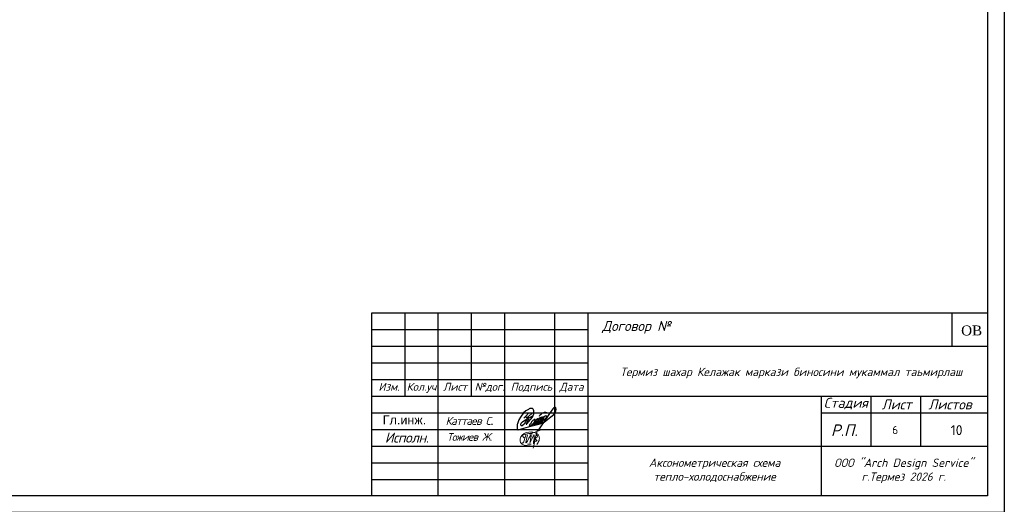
# Model space of a CAD drawing. Header units: inches. Extents: x 8001 to 766003, y -84601 to 563258.
# Tile 43 of 169: x 259533 to 289106, y 198423 to 212980. Entities that reach past the tile are written whole.
import ezdxf

# ---------------------------------------------------------------- set-up
doc = ezdxf.new("R2010")
doc.units = ezdxf.units.IN
doc.header["$MEASUREMENT"] = 0
for name, color, linetype, lineweight in [('_0', 7, 'Continuous', 15), ('текст', 7, 'Continuous', 25), ('ФВС-3', 7, 'Continuous', 25)]:
    doc.layers.add(name, color=color, linetype=linetype, lineweight=lineweight)
doc.layers.add('liniya', color=7, linetype='Continuous')
doc.styles.add('MyStyle', font='isocpeur.ttf', dxfattribs={"height": 400})
doc.styles.add('OOO-Kazar', font='txt')
doc.styles.add('seviyorum', font='times.ttf')
doc.styles.get("Standard").update_dxf_attribs({"font": 'arial.ttf'})

# ---------------------------------------------------------------- blocks, each defined once
blk = doc.blocks.new('gfnfd')
at = {"layer": '_0', "color": 5, "ltscale": 100}
for points in [[(6520817.7, 2413293.9), (6520848.3, 2413293.6)], [(6520801, 2413191.6), (6520834.5, 2413191.6)]]:
    blk.add_lwpolyline(points, dxfattribs=at)
blk.add_arc((6518800.2, 2413812.4), 2051.1, 342.79532, 345.32891, dxfattribs=at)
for points in [[(6520891.3, 2413186), (6520915, 2413229.1), (6520915.3, 2413268.7), (6520745.7, 2413281.4), (6520730.3, 2413208), (6520826.7, 2413172.7)], [(6520765.3, 2413254.6), (6520754.2, 2413268.5), (6520847.3, 2413304.6), (6520939, 2413338.6)], [(6520800.2, 2413285.4), (6520787, 2413204.9), (6520836.4, 2413284.7), (6520823.2, 2413202), (6520865.6, 2413283.3), (6520858, 2413196.4), (6520894.9, 2413321.6), (6520855, 2413150)], [(6520887.9, 2413287.6), (6520900.4, 2413265.9), (6520878.9, 2413249.6), (6520895.2, 2413224), (6520870, 2413212.6), (6520870.2, 2413206.7)], [(6520759.5, 2413205.7), (6520745.6, 2413203.3)]]:
    blk.add_spline(points, degree=3, dxfattribs=at)
blk = doc.blocks.new('rrwerewrewrewrew')
at = {"color": 5}
for points in [[(387872, 564817), (385461, 560165, 0.5555675), (386382, 560107), (391670, 566719), (392907, 570003, 0.1652467), (392907, 572723, 0.4373519), (390680, 575054, 0.1925367), (387853, 574100), (386571, 573489), (385290, 572586), (383117, 570710), (380078, 566719), (378699, 564105), (377285, 560326), (377078, 559578, 0.0785228), (377003, 555809, 0.2301942), (377694, 554621, 0.0887128), (377781, 554616, 0.0887128), (379419, 554812, 0.0887128), (381084, 555304), (390088, 557920), (399004, 560086), (402154, 561376)], [(387980, 570424), (385421, 567493, 0.2289988), (385508, 566433, 0.4148871), (386276, 566280), (387929, 567230), (391574, 570827), (387929, 567230), (383602, 559965), (381685, 558391), (380818, 558391), (380448, 559062), (380582, 559876), (380932, 560780), (382245, 562139), (384351, 563843), (392166, 568035)], [(390507, 558635), (395529, 562210), (397057, 563852), (397766, 564614), (397257, 565308), (395804, 564684), (393930, 562390), (393187, 560845, 0.2425571), (393041, 559580, 0.403283), (393704, 559264), (399431, 563972), (400603, 565962), (400228, 566548), (398635, 565939), (397633, 564795), (395782, 562481), (395782, 560295), (396385, 560295), (399478, 562450), (401915, 565049, 0.0481341), (402290, 566969, 0.1195267), (400636, 565910), (398470, 562543), (398470, 560904), (398892, 560600), (405033, 566245, 0.1215434), (405033, 567557, 0.358457), (404400, 567908, 0.1500372), (402713, 566737), (401915, 565049), (401358, 564455, 0.1033271), (401119, 561843, 0.5753384), (401471, 561164, 0.1529521), (402959, 561934), (404869, 563552), (412161, 569153), (414224, 572291), (414531, 574421), (414044, 575728), (413253, 576151), (412242, 575691), (411129, 574552), (409777, 572512), (406098, 567138), (396979, 553520)], [(398349, 567683, -0.1723995), (399516, 569357, -0.0937472), (402528, 571150, -0.2781187), (405794, 570727)], [(393348, 564247, 0.1582973), (390735, 562114), (389962, 560238), (388831, 559169, 0.4981733), (388831, 558274, 0.2094685), (389828, 557885), (393236, 561652), (394204, 563658, 0.4643233), (393929, 564350), (393348, 564299), (393348, 564247)]]:
    blk.add_lwpolyline(points, format="xyb", dxfattribs=at)
blk.add_lwpolyline([(385421, 567493), (383513, 565557)], dxfattribs=at)

msp = doc.modelspace()

# ---------------------------------------------------------------- linework, layer by layer
at = {"color": 7, "linetype": 'Continuous'}
for p, q in [((270105.77, 204172.808), (288605.77, 204172.808)), ((270105.77, 198672.808), (270105.77, 204172.808)), ((271105.77, 201672.808), (271105.77, 204172.808)), ((272105.77, 198672.808), (272105.77, 204172.808)), ((273105.77, 201672.808), (273105.77, 204172.808)), ((274105.77, 198672.808), (274105.77, 204172.808)), ((275605.77, 198672.808), (275605.77, 204172.808)), ((276605.77, 198672.808), (276605.77, 204172.808)), ((276605.77, 203172.808), (288605.77, 203172.808)), ((270105.77, 202172.808), (276605.77, 202172.808)), ((270105.77, 201672.808), (276605.77, 201672.808)), ((276605.77, 201672.808), (288605.77, 201672.808)), ((283605.77, 201672.808), (283605.77, 198672.808)), ((285105.77, 200172.808), (285105.77, 201672.808)), ((286599.932, 200172.808), (286599.932, 201672.808)), ((283605.77, 201172.808), (288605.77, 201172.808)), ((276605.77, 200172.808), (288605.77, 200172.808))]:
    msp.add_line(p, q, dxfattribs=at)
at = {"linetype": 'ByBlock', "ltscale": 0.1}
msp.add_line((287525.77, 204172.808), (287525.77, 203172.808), dxfattribs=at)
for points in [[(189105.77, 267572.808), (289105.77, 267572.808), (289105.77, 198172.808), (189105.77, 198172.808)], [(191105.77, 267072.808), (288605.77, 267072.808), (288605.77, 198672.808), (191105.77, 198672.808)]]:
    msp.add_lwpolyline(points, close=True)
msp.add_lwpolyline([(270105.77, 204172.808), (288605.77, 204172.808), (288605.77, 198672.808), (270105.77, 198672.808)], close=True, dxfattribs=at)
at = {"color": 7, "linetype": 'Continuous'}
for points in [[(270105.77, 203672.808), (276605.77, 203672.808)], [(270105.77, 203172.808), (276605.77, 203172.808)], [(270105.77, 202672.808), (276605.77, 202672.808)], [(270105.77, 201172.808), (276605.77, 201172.808)], [(270105.77, 200672.808), (276605.77, 200672.808)], [(270105.77, 200172.808), (276605.77, 200172.808)], [(270105.77, 199672.808), (276605.77, 199672.808)], [(270105.77, 199172.808), (276605.77, 199172.808)]]:
    msp.add_lwpolyline(points, dxfattribs=at)

# ---------------------------------------------------------------- block references
at = {"color": 6, "xscale": 0.03125, "yscale": 0.03125, "zscale": 0.03125}
msp.add_blockref('rrwerewrewrewrew', (262694.132, 183333.003), dxfattribs=at)
at = {"layer": '_0', "xscale": 3, "yscale": 3, "zscale": 3}
msp.add_blockref('gfnfd', (-19287613.564, -7039342.825), dxfattribs=at)

# ---------------------------------------------------------------- texts
at = {"insert": (272325.77, 200928.123), "char_height": 240, "width": 2180, "attachment_point": 4}
msp.add_mtext('{\\fISOCPEUR|b0|i1|c204|p34;\\T0.9;Каттаев С}.', dxfattribs=at)
at = {"attachment_point": 1, "style": 'MyStyle'}
for s, width, insert, char_height in [('10', 968.8472, (287495.865, 200800.619), 300), ('6', 541.26649, (285737.263, 200781.02), 250)]:
    msp.add_mtext_dynamic_manual_height_columns(s, width=width, gutter_width=1250, heights=[0], dxfattribs=dict(at, insert=insert, char_height=char_height))
at = {"layer": 'liniya', "insert": (270437.784, 201090.683), "char_height": 270, "width": 1161.89216, "attachment_point": 1}
msp.add_mtext('Гл.инж.', dxfattribs=at)
at = {"layer": 'текст', "color": 0, "style": 'seviyorum'}
msp.add_text('ОВ', height=300, dxfattribs=at).set_placement((287809.881, 203494.946))
at = {"layer": 'ФВС-3', "color": 0, "linetype": 'Continuous', "lineweight": 5, "style": 'OOO-Kazar'}
for s, insert, char_height, attachment_point in [('{\\fISOCPEUR|b0|i1|c204|p34;Договор №}', (278056.246, 203547.892), 300, 8), ('{\\fISOCPEUR|b0|i1|c204|p34;Изм.}', (270625.126, 202073.237), 240, 2), ('{\\fISOCPEUR|b0|i1|c204|p34;Кол.уч.}', (271637.161, 202073.237), 240, 2), ('{\\fISOCPEUR|b0|i1|c204|p34;Лист}', (272609.259, 202073.237), 240, 2), ('{\\fISOCPEUR|b0|i1|c204|p34;№дог.}', (273645.151, 202073.237), 240, 2), ('{\\fISOCPEUR|b0|i1|c204|p34;Подпись}', (274902.236, 202073.237), 240, 2), ('{\\fISOCPEUR|b0|i1|c204|p34;Дата}', (276106.878, 202073.237), 240, 2), ('{\\fISOCPEUR|b0|i1|c204|p34;Стадия}', (284346.906, 201272.808), 300, 8), ('{\\fISOCPEUR|b0|i1|c204|p34;Лист }', (285871.126, 201272.808), 300, 8), ('{\\fISOCPEUR|b0|i1|c204|p34;Листов }', (287475.133, 201272.808), 300, 8), ('{\\fISOCPEUR|b0|i1|c204|p34;Р.П.}', (284301.638, 200472.808), 350, 8), ('{\\fISOCPEUR|b0|i1|c204|p34;\\T0.95;Исполн.}', (271157.627, 200576.557), 300, 2)]:
    msp.add_mtext(s, dxfattribs=dict(at, insert=insert, char_height=char_height, attachment_point=attachment_point))
at = {"layer": 'ФВС-3', "linetype": 'Continuous', "lineweight": 5, "style": 'OOO-Kazar'}
for s, insert, char_height, attachment_point in [('{\\fISOCPEUR|b0|i1|c204|p34;Термиз шахар Келажак маркази биносини мукаммал таьмирлаш\\P  }', (282705.43, 201791.395), 250, 8), ('{\\fISOCPEUR|b0|i1|c204|p34;\\T0.9;Тожиев Ж.}', (273040.583, 200559.578), 230, 2), ('{\\fISOCPEUR|b0|i1|c0|p34; \\fISOCPEUR|b0|i1|c204|p34;Аксонометрическая схема \\fISOCPEUR|b0|i1|c0|p34;\\P\\fISOCPEUR|b0|i1|c204|p34; тепло-холодоснабжение\\P  }', (280324.661, 198674.946), 250, 8), ('{\\fISOCPEUR|b0|i1|c204|p34;ООО "Arch Design Service"\\Pг.Термез 20\\fISOCPEUR|b0|i1|c0|p34;26\\fISOCPEUR|b0|i1|c204|p34; г.\\P  }', (286084.662, 198643.961), 250, 8)]:
    msp.add_mtext(s, dxfattribs=dict(at, insert=insert, char_height=char_height, attachment_point=attachment_point))

doc.saveas('drawing.dxf')
